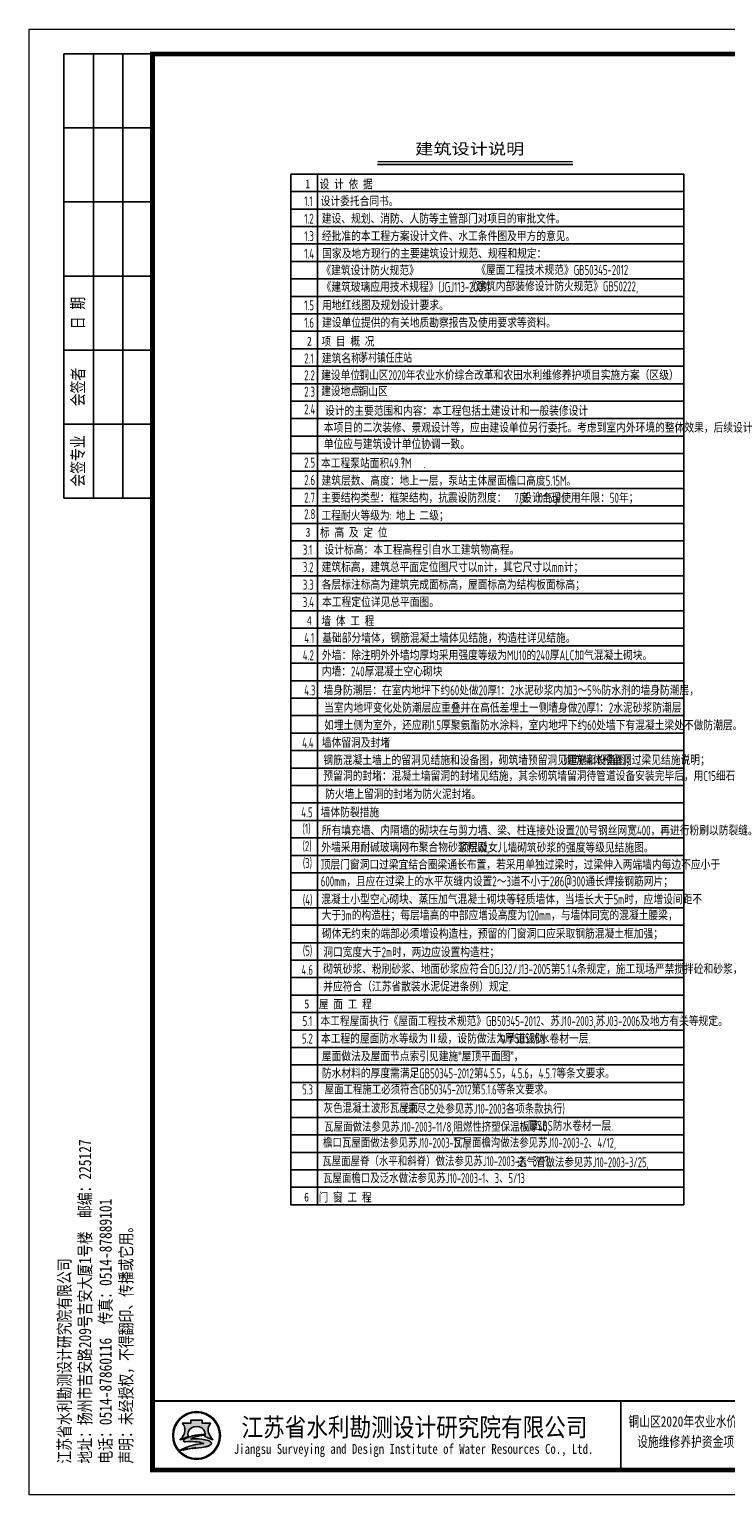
# Model space of a CAD drawing. Extents: x -520262 to -388550, y -168471 to -121901.
# Tile 1 of 14: x -520262 to -498112, y -168471 to -121901. Entities that reach past the tile are written whole.
import ezdxf
from ezdxf.enums import TextEntityAlignment as Align

# ---------------------------------------------------------------- set-up
doc = ezdxf.new("R2010")
doc.units = 0
doc.header["$LTSCALE"] = 2000
doc.header["$MEASUREMENT"] = 0
doc.layers.add('gexian', color=4, linetype='Continuous')
doc.styles.add('-宋体', font='txt', dxfattribs={"width": 0.8})
doc.styles.add('-黑体', font='simhei.ttf', dxfattribs={"width": 0.8})
doc.styles.add('SM', font='gbenor.shx', dxfattribs={"width": 0.7, "bigfont": 'hztxt.shx'})
doc.styles.add('图框', font='txt', dxfattribs={"width": 0.8, "height": 4})

# ---------------------------------------------------------------- blocks, each defined once
blk = doc.blocks.new('tk')
h = blk.add_hatch(color=152)
h.dxf.hatch_style = 1
h.paths.add_polyline_path([(38.76631747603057, 11.99999758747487, 1), (29.08862617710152, 11.99999758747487, 1)])
h.paths.add_polyline_path([(38.60345337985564, 11.99999758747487, 1), (29.25149027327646, 11.99999758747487, 1)], flags=16)
h = blk.add_hatch(color=152)
h.dxf.hatch_style = 1
edge = h.paths.add_edge_path()
edge.add_arc((35.80939112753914, 9.575130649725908), 1.461698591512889, 43.31770961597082, 70.37003522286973)
edge.add_arc((34.42977678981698, 5.707125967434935), 5.568375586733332, 70.37003522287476, 84.52854590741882)
edge.add_arc((33.84294441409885, -0.4193533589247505), 11.72289597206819, 84.5285459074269, 95.17746754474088)
edge.add_arc((33.98453145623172, 9.871853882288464), 1.831337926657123, 111.7965680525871, 130.9174013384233, ccw=False)
edge.add_arc((35.88028387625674, 5.13131121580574), 6.936886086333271, 98.84274785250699, 111.79656805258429, ccw=False)
edge.add_arc((36.94664352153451, -1.72312279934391), 13.873772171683, 95.21036804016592, 98.84274785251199, ccw=False)
edge.add_ellipse((33.92747182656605, 12.29238977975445), major_axis=(-1.773815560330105, 0), ratio=0.8776980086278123, start_angle=172.6538623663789, end_angle=176.9129867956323)
edge.add_arc((35.51983619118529, 1.961405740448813), 10.24870363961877, 88.99992913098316, 98.52267106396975)
edge.add_arc((35.12650647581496, 4.586131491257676), 7.594670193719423, 98.5226710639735, 116.8491039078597)
edge.add_arc((32.25210392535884, 10.26438407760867), 1.230336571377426, 116.8491039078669, 139.2900683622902)
edge.add_arc((31.46762795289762, 10.9393764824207), 0.1954369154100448, 139.2900683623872, 263.050638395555)
edge.add_arc((31.65077754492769, 12.44198791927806), 1.70916902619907, 263.0506383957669, 272.136251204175)
edge.add_arc((32.81842523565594, -18.86064205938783), 29.61523112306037, 88.46268833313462, 92.13625120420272, ccw=False)
edge.add_arc((33.47614388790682, 5.646723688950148), 5.099041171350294, 68.07113774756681, 88.46268833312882, ccw=False)
edge.add_arc((37.58580657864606, -10.9173211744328), 21.4080615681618, 95.91294384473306, 98.79521578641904)
edge.add_arc((36.21852069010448, -2.080310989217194), 12.46590188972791, 98.79521578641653, 117.8496747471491)
edge.add_arc((94.71742856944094, -228.4932898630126), 245.9934265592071, 104.7703900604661, 105.15790668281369, ccw=False)
edge.add_line((32.00236918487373, 9.37135071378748), (31.19884857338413, 9.045498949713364))
edge.add_arc((52.56001997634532, -88.12407327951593), 99.48982566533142, 100.90627282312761, 102.39834375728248, ccw=False)
edge.add_line((33.7362516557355, 9.568767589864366), (33.12565426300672, 9.380182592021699))
edge.add_arc((30.81628206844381, 37.97210845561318), 28.68503833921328, 274.6177604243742, 279.6944367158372)
edge.add_arc((34.87651123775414, 14.20489440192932), 4.573507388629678, 279.694436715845, 287.6119267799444)
edge.add_arc((35.76077947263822, 11.41933970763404), 1.650966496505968, 287.6119267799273, 311.5140981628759)
edge.add_arc((36.67266923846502, 10.38914672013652), 0.2751610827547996, 311.5140981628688, 403.3177096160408)
edge = h.paths.add_edge_path()
edge.add_arc((38.34858580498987, 13.13699866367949), 2.066422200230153, 138.9741968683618, 204.1180883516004, ccw=False)
edge.add_line((36.78964786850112, 14.49339581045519), (35.0925445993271, 14.49339581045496))
edge.add_line((35.0925445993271, 14.49339581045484), (35.0925445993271, 15.08006038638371))
edge.add_line((35.0925445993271, 15.08006038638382), (32.76239905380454, 15.08006038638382))
edge.add_line((32.76239905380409, 15.08006038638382), (32.76239905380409, 14.49339581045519))
edge.add_line((32.76239905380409, 14.49339581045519), (31.06529578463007, 14.49339581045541))
edge.add_arc((29.50635784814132, 13.13699866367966), 2.066422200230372, -24.118088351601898, 41.0258031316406, ccw=False)
edge.add_arc((27.96982579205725, 13.82490489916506), 3.749914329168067, 314.34412131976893, 335.8819116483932, ccw=False)
edge.add_arc((29.92442847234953, 14.17747198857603), 3.106664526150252, 282.3877277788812, 290.1465811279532)
edge.add_arc((26.86018480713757, 22.52986436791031), 12.00340818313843, 290.1465811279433, 296.6495194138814)
edge.add_ellipse((33.92747182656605, 12.29238977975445), major_axis=(-1.773815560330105, 0), ratio=0.8776980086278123, start_angle=176.9129867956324, end_angle=378.37473811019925, ccw=False)
edge.add_ellipse((33.92747182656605, 12.29238977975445), major_axis=(-1.773815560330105, 0), ratio=0.8776980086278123, start_angle=172.653862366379, end_angle=176.9129867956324, ccw=False)
edge.add_ellipse((33.92747182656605, 12.29238977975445), major_axis=(-1.773815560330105, 0), ratio=0.8776980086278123, start_angle=161.6252618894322, end_angle=172.653862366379, ccw=False)
edge.add_arc((40.9947588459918, 22.52986436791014), 12.00340818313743, 243.3504805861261, 249.853418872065)
edge.add_arc((37.93051518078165, 14.1774719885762), 3.106664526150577, 249.8534188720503, 257.61227222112)
edge.add_arc((39.88511786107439, 13.82490489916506), 3.74991432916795, 204.1180883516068, 225.6558786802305, ccw=False)
at = {"lineweight": 0}
for p, q in [((-2.771934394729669e-05, -2.412525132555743e-06), (-2.771934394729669e-05, 296.9999975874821)), ((-2.771934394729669e-05, 296.9999975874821), (419.999972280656, 296.9999975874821)), ((419.999972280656, -2.412525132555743e-06), (-2.771934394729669e-05, -2.412525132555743e-06))]:
    blk.add_line(p, q, dxfattribs=at)
for p, q in [((24.99997228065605, 291.9999975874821), (6.999972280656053, 291.9999975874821)), ((6.999972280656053, 291.9999975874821), (6.999972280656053, 201.9999975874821)), ((12.99997228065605, 291.9999975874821), (12.99997228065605, 201.9999975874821)), ((18.99997228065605, 291.9999975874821), (18.99997228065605, 201.9999975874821)), ((24.99997228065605, 276.9999975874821), (6.999972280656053, 276.9999975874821)), ((24.99997228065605, 261.9999975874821), (6.999972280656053, 261.9999975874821)), ((24.99997228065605, 246.9999975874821), (6.999972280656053, 246.9999975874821)), ((24.99997228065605, 231.9999975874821), (6.999972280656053, 231.9999975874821)), ((24.99997228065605, 216.9999975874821), (6.999972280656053, 216.9999975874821)), ((24.99997228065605, 201.9999975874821), (6.999972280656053, 201.9999975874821)), ((119.9999722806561, 18.99999758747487), (119.9999722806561, 4.999997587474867))]:
    blk.add_line(p, q)
at = {"lineweight": 0, "const_width": 1}
blk.add_lwpolyline([(24.99997228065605, 291.9999975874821), (414.999972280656, 291.9999975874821), (414.999972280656, 4.999997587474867), (24.99997228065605, 4.999997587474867)], close=True, dxfattribs=at)
at = {"lineweight": 0, "const_width": 0.4}
blk.add_lwpolyline([(414.999972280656, 18.99999758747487), (24.99997228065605, 18.99999758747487)], dxfattribs=at)
at = {"color": 152}
for points in [[(32.24409409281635, 11.80161526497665, -0.02838203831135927), (30.9944353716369, 11.26089013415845, -0.03386732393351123), (30.59088918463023, 11.14313604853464, 0.09425397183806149), (31.39239217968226, 12.29262006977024, 0.2921547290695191), (31.06529578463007, 14.49339581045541), (32.76239905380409, 14.49339581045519), (32.76239905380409, 15.08006038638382), (35.0925445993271, 15.08006038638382), (35.0925445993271, 14.49339581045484), (36.78964786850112, 14.49339581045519, 0.29215472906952), (36.46255147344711, 12.29262006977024, 0.09425397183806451), (37.2640544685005, 11.14313604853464, -0.03386732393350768), (36.86050828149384, 11.26089013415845, -0.02838203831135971), (35.61084956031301, 11.80161526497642)], [(35.69871340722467, 12.20854823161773, 0.04157472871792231), (34.00097074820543, 12.09693602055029, 0.08013502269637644), (31.69643183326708, 11.36208923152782, 0.09823132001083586), (31.31948261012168, 11.06684626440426, 0.599439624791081), (31.4439816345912, 10.74537534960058, 0.03966424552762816), (31.7144884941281, 10.73400674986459, -0.01603031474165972), (33.61294061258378, 10.74392954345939, -0.08921046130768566), (35.38040694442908, 10.37684029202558, 0.01257694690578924), (34.31244292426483, 10.23900625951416, 0.08333285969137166), (30.39503241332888, 8.941743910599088, -0.001690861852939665), (32.00236918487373, 9.37135071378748), (31.19884857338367, 9.045498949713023, -0.006510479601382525), (33.7362516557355, 9.568767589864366), (33.12565426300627, 9.380182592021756, 0.02215480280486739), (35.64666092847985, 9.696697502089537, 0.03456031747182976), (36.26030960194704, 9.845757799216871, 0.1046726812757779), (36.85504719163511, 10.18310812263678, 0.4234638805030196), (36.87286564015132, 10.57791912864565, 0.1185893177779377), (36.30044029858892, 10.9518780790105, 0.06185687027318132), (34.96072036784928, 11.25013107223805, 0.04649815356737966), (32.7850594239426, 11.25571277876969, -0.08362449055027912), (33.304533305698, 11.57226592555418, -0.05658197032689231), (34.81392423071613, 11.98574523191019, -0.01585057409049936), (35.68672755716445, 12.09332269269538)]]:
    blk.add_lwpolyline(points, format="xyb", dxfattribs=at)
for radius in [4.838845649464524, 4.675981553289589]:
    blk.add_circle((33.92747182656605, 11.99999758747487), radius, dxfattribs=at)
blk.add_arc((35.88028387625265, 5.131311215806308), 6.936886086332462, 98.84274785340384, 111.796568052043, dxfattribs=at)
for start_param, end_param in [(2.820892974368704, 6.603884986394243), (3.013378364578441, 3.087714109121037)]:
    blk.add_ellipse((33.92747182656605, 12.29238977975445), major_axis=(-1.773815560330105, 0), ratio=0.8776980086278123, start_param=start_param, end_param=end_param, dxfattribs=at)
at = {"style": '图框'}
for s, height, width, p in [('江苏省水利勘测设计研究院有限公司', 3.75, 0.9, (78.12729153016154, 13.75084348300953)), ('铜山区2020年农业水价综合改革及农田水利 ', 2.105352, 0.8, (142.9967169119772, 14.87314627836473)), ('设施维修养护资金项目实施方案（区级）', 2.105352, 0.8, (142.9855388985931, 10.78126207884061)), ('Jiangsu Surveying and Design Institute of Water Resources Co., Ltd.', 2, 0.8, (77.95516356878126, 9.013401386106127))]:
    blk.add_text(s, height=height, dxfattribs=dict(at, width=width)).set_placement(p, align=Align.MIDDLE)
at = {"char_height": 2.5, "rotation": 90, "style": '图框'}
for s, insert, attachment_point in [('日 期', (9.999972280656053, 239.4999975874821), 5), ('会签者', (9.999972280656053, 224.4999975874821), 5), ('会签专业', (9.999972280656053, 209.4999975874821), 5), ('江苏省水利勘测设计研究院有限公司\\P地址：扬州市吉安路209号吉安大厦1号楼  邮编：225127\\P电话：0514-87860116  传真：0514-87889101\\P声明：未经授权，不得翻印、传播或它用。', (5.878817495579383, 6.298891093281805), 1)]:
    blk.add_mtext(s, dxfattribs=dict(at, insert=insert, attachment_point=attachment_point))

msp = doc.modelspace()

# ---------------------------------------------------------------- linework, layer by layer
at = {"color": 7}
msp.add_line((-509189.6941722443, -126195.4505496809), (-502972.3152829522, -126195.4505496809), dxfattribs=at)
at = {"color": 7, "const_width": 35.24164565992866}
msp.add_lwpolyline([(-509185.5448593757, -126106.171714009), (-502978.1888905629, -126106.171714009)], dxfattribs=at)
at = {"layer": 'gexian'}
for p, q in [((-511946.5277037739, -126502.632783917), (-499448.5570808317, -126502.632783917)), ((-511940.1709855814, -126502.632783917), (-511940.1709855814, -159256.4824109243)), ((-511092.7853833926, -126502.632783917), (-511092.7853833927, -159256.4824109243)), ((-499448.5570808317, -159256.4824109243), (-499448.5570808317, -126502.632783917)), ((-511946.5277037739, -127057.5858592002), (-499448.5570808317, -127057.5858592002)), ((-511946.5277037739, -127612.739248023), (-499448.5570808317, -127612.739248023)), ((-511940.1709855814, -128167.8926368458), (-499448.5570808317, -128167.8926368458)), ((-511940.1709855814, -128723.0460256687), (-499448.5570808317, -128723.0460256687)), ((-511940.1709855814, -129278.1994144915), (-499448.5570808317, -129278.1994144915)), ((-511940.1709855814, -129833.3528033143), (-499448.5570808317, -129833.3528033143)), ((-511940.1709855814, -130388.5061921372), (-499448.5570808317, -130388.5061921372)), ((-511940.1709855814, -130943.65958096), (-499448.5570808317, -130943.65958096)), ((-511940.1709855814, -131498.8129697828), (-499448.5570808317, -131498.8129697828)), ((-511940.1709855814, -132053.9663586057), (-499448.5570808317, -132053.9663586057)), ((-511940.1709855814, -132609.1197474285), (-499448.5570808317, -132609.1197474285)), ((-511940.1709855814, -133164.2731362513), (-499448.5570808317, -133164.2731362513)), ((-511940.1709855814, -133719.4265250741), (-499448.5570808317, -133719.4265250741)), ((-511940.1709855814, -134274.579913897), (-499448.5570808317, -134274.579913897)), ((-511940.1709855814, -134829.7333027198), (-499448.5570808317, -134829.7333027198)), ((-511940.1709855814, -135384.8866915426), (-499448.5570808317, -135384.8866915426)), ((-511940.1709855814, -135940.0400803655), (-499448.5570808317, -135940.0400803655)), ((-511940.1709855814, -136495.1934691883), (-499448.5570808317, -136495.1934691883)), ((-511940.1709855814, -137050.3468580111), (-499448.5570808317, -137050.3468580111)), ((-511940.1709855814, -137605.500246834), (-499448.5570808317, -137605.500246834)), ((-511940.1709855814, -138160.6536356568), (-499448.5570808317, -138160.6536356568)), ((-511940.1709855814, -138715.8070244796), (-499448.5570808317, -138715.8070244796)), ((-511940.1709855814, -139270.9604133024), (-499448.5570808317, -139270.9604133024)), ((-511940.1709855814, -139826.1138021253), (-499448.5570808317, -139826.1138021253)), ((-511940.1709855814, -140381.2671909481), (-499448.5570808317, -140381.2671909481)), ((-511940.1709855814, -140936.4205797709), (-499448.5570808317, -140936.4205797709)), ((-511940.1709855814, -141491.5739685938), (-499448.5570808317, -141491.5739685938)), ((-511940.1709855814, -142046.7273574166), (-499448.5570808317, -142046.7273574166)), ((-511940.1709855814, -142601.8807462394), (-499448.5570808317, -142601.8807462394)), ((-511940.1709855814, -143157.0341350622), (-499448.5570808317, -143157.0341350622)), ((-511940.1709855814, -143712.1875238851), (-499448.5570808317, -143712.1875238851)), ((-511940.1709855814, -144267.3409127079), (-499448.5570808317, -144267.3409127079)), ((-511940.1709855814, -144822.4943015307), (-499448.5570808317, -144822.4943015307)), ((-511940.1709855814, -145377.6476903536), (-499448.5570808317, -145377.6476903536)), ((-511940.1709855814, -145932.8010791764), (-499448.5570808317, -145932.8010791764)), ((-511940.1709855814, -146487.9544679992), (-499448.5570808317, -146487.9544679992)), ((-511940.1709855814, -147043.1078568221), (-499448.5570808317, -147043.1078568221)), ((-511940.1709855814, -147598.2612456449), (-499448.5570808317, -147598.2612456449)), ((-511940.1709855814, -148153.4146344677), (-499448.5570808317, -148153.4146344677)), ((-511940.1709855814, -148708.5680232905), (-499448.5570808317, -148708.5680232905)), ((-511940.1709855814, -149263.7214121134), (-499448.5570808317, -149263.7214121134)), ((-511940.1709855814, -149818.8748009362), (-499448.5570808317, -149818.8748009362)), ((-511940.1709855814, -150374.028189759), (-499448.5570808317, -150374.028189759)), ((-511940.1709855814, -150929.1815785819), (-499448.5570808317, -150929.1815785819)), ((-511940.1709855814, -151484.3349674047), (-499448.5570808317, -151484.3349674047)), ((-511940.1709855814, -152039.4883562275), (-499448.5570808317, -152039.4883562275)), ((-511940.1709855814, -152594.6417450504), (-499448.5570808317, -152594.6417450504)), ((-511940.1709855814, -153149.7951338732), (-499448.5570808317, -153149.7951338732)), ((-511940.1709855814, -153704.948522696), (-499448.5570808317, -153704.948522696)), ((-511940.1709855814, -154260.1019115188), (-499448.5570808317, -154260.1019115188)), ((-511940.1709855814, -154815.2553003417), (-499448.5570808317, -154815.2553003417)), ((-511940.1709855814, -155370.4086891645), (-499448.5570808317, -155370.4086891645)), ((-511940.1709855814, -155925.5620779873), (-499448.5570808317, -155925.5620779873)), ((-511940.1709855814, -156480.7154668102), (-499448.5570808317, -156480.7154668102)), ((-511940.1709855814, -157035.868855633), (-499448.5570808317, -157035.868855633)), ((-511940.1709855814, -157591.0222444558), (-499448.5570808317, -157591.0222444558)), ((-511940.1709855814, -158146.1756332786), (-499448.5570808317, -158146.1756332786)), ((-511940.1709855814, -158701.3290221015), (-499448.5570808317, -158701.3290221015)), ((-511940.1709855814, -159256.4824109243), (-499448.5570808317, -159256.4824109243)), ((-511940.1709855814, -159256.4824109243), (-499448.5570808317, -159256.4824109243)), ((-511940.1709855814, -159256.4824109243), (-499448.5570808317, -159256.4824109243))]:
    msp.add_line(p, q, dxfattribs=at)
at = {"layer": 'gexian', "const_width": 28.25208085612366}
msp.add_lwpolyline([(-511940.1709855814, -159256.4824109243), (-511940.1709855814, -126502.632783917), (-499448.5570808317, -126502.632783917), (-499448.5570808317, -159256.4824109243)], close=True, dxfattribs=at)

# ---------------------------------------------------------------- block references
at = {"xscale": 156.8000000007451, "yscale": 156.7999999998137, "zscale": 156.8000000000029}
msp.add_blockref('tk', (-520261.7976807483, -168470.8048858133), dxfattribs=at)

# ---------------------------------------------------------------- texts
for s, height, style, width, p in [('建筑设计说明', 353.1510107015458, '-黑体', 1.199999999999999, (-507987.9176094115, -125876.6752176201)), (' 1  设 计 依 据', 282.5208085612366, '-宋体', 0.8, (-511639.0634540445, -126957.2816666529)), ('1.1  设计委托合同书。', 317.8359096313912, 'SM', 0.75, (-511516.6190259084, -127523.2929039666)), ('1.2  建设、规划、消防、人防等主管部门对项目的审批文件。', 317.8359096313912, 'SM', 0.75, (-511516.6190259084, -128078.4462927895)), ('1.3  经批准的本工程方案设计文件、水工条件图及甲方的意见。', 317.8359096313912, 'SM', 0.75, (-511516.6190259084, -128633.5996816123)), ('1.4  国家及地方现行的主要建筑设计规范、规程和规定：', 317.8359096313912, 'SM', 0.75, (-511516.6190259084, -129188.7530704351)), ('《建筑设计防火规范》', 317.8359096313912, 'SM', 0.75, (-510971.1616047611, -129722.328102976)), ('《屋面工程技术规范》GB50345-2012', 317.8359096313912, 'SM', 0.75, (-506045.1055677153, -129706.9578440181)), ('《建筑玻璃应用技术规程》(JGJ113-2009)', 317.8359096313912, 'SM', 0.75, (-510965.0915940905, -130246.942378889)), ('《建筑内部装修设计防火规范》GB50222,', 317.8359096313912, 'SM', 0.75, (-506354.0603885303, -130230.5408999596)), ('1.5  用地红线图及规划设计要求。', 317.8359096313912, 'SM', 0.75, (-511516.6190259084, -130829.8131811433)), ('1.6  建设单位提供的有关地质勘察报告及使用要求等资料。', 317.8359096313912, 'SM', 0.75, (-511516.6190259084, -131384.9665699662)), (' 2  项 目 概 况', 282.5208085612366, '-宋体', 0.8, (-511582.1211574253, -131953.4618525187)), ('2.1  建筑名称：', 317.8359096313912, 'SM', 0.75, (-511516.6190259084, -132519.4730898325)), ('茅村镇任庄站', 317.8359096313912, 'SM', 0.65, (-509762.549605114, -132498.3585525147)), (' 建设单位：', 317.8359096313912, 'SM', 0.75, (-511109.7624640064, -133054.1243289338)), ('铜山区2020年农业水价综合改革和农田水利维修养护项目实施方案（区级）', 317.8359096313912, 'SM', 0.75, (-509769.2936437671, -133050.3950103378)), ('2.2', 317.8359096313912, 'SM', 0.75, (-511516.6190259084, -133054.7851540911)), ('2.3', 317.8359096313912, 'SM', 0.75, (-511516.6190259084, -133577.6272786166)), (' 建设地点：', 317.8359096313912, 'SM', 0.75, (-511109.7624640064, -133561.539770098)), ('铜山区', 317.8359096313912, 'SM', 0.75, (-509792.1750066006, -133569.9422555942)), ('2.4', 317.8359096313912, 'SM', 0.75, (-511516.6190259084, -134136.5297179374)), ('    设计的主要范围和内容：本工程包括土建设计和一般装修设计', 317.8359096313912, 'SM', 0.75, (-511372.512576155, -134184.933256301)), ('本项目的二次装修、景观设计等，应由建设单位另行委托。考虑到室内外环境的整体效果，后续设计', 317.8359096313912, 'SM', 0.75, (-510893.6206456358, -134719.1349453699)), ('单位应与建筑设计单位协调一致。', 317.8359096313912, 'SM', 0.75, (-510893.6206456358, -135242.2069305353)), ('2.5', 317.8359096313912, 'SM', 0.75, (-511516.6190259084, -135829.2123503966)), ('  本工程泵站面积49.7M   .', 317.8359096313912, 'SM', 0.75, (-511241.607106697, -135850.3934227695)), ('2.6', 317.8359096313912, 'SM', 0.75, (-511516.6190259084, -136385.9959936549)), ('  建筑层数、高度：地上一层，泵站主体屋面檐口高度5.15M。', 317.8359096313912, 'SM', 0.75, (-511223.4473004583, -136405.5468115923)), ('2.7', 317.8359096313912, 'SM', 0.75, (-511516.6190259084, -136941.1493824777)), ('  主要结构类型：框架结构，抗震设防烈度：  7度（0.15g）', 317.8359096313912, 'SM', 0.75, (-511233.4237709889, -136949.8922038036)), (',设计合理使用年限：50年；', 317.8359096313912, 'SM', 0.75, (-504654.9048979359, -136949.666226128)), ('2.8', 317.8359096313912, 'SM', 0.75, (-511516.6190259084, -137469.1874697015)), ('  工程耐火等级为: 地上 二级；', 317.8359096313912, 'SM', 0.75, (-511225.2404352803, -137513.1396291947)), (' 3  标 高 及 定 位', 282.5208085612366, '-宋体', 0.8, (-511627.2892493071, -138025.4052066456)), ('3.1   设计标高：本工程高程引自水工建筑物高程。', 317.8359096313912, 'SM', 0.75, (-511562.9014157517, -138598.4080506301)), ('3.2  建筑标高，建筑总平面定位图尺寸以m计，其它尺寸以mm计；', 317.8359096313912, 'SM', 0.75, (-511562.9014157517, -139153.5614394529)), ('3.3  各层标注标高为建筑完成面标高，屋面标高为结构板面标高；', 317.8359096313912, 'SM', 0.75, (-511562.9014157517, -139708.7148282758)), ('3.4  本工程定位详见总平面图。', 317.8359096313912, 'SM', 0.75, (-511562.9014157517, -140263.8682170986)), (' 4  墙 体 工 程', 282.5208085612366, '-宋体', 0.8, (-511583.3981645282, -140835.916073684)), ('4.1  基础部分墙体，钢筋混凝土墙体见结施，构造柱详见结施。', 317.8359096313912, 'SM', 0.75, (-511516.6190259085, -141400.8958925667)), ('4.2  外墙：除注明外外墙均厚均采用强度等级为MU10的240厚ALC加气混凝土砌块。', 317.8359096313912, 'SM', 0.75, (-511562.1875126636, -141951.9096211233)), ('内墙：240厚混凝土空心砌块', 317.8359096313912, 'SM', 0.75, (-510958.0892676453, -142468.0155205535)), ('4.3  墙身防潮层：在室内地坪下约60处做20厚1：2水泥砂浆内加3～5％防水剂的墙身防潮层，', 317.8359096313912, 'SM', 0.75, (-511516.6190259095, -143066.3560590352)), ('    当室内地坪变化处防潮层应重叠并在高低差埋土一侧墙身做20厚1：2水泥砂浆防潮层，', 317.8359096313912, 'SM', 0.75, (-511400.1405243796, -143621.509447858)), ('    如埋土侧为室外，还应刷1.5厚聚氨酯防水涂料，室内地坪下约60处墙下有混凝土梁处不做防潮层。', 317.8359096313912, 'SM', 0.75, (-511400.1405243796, -144176.6628366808)), ('4.4  墙体留洞及封堵', 317.8359096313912, 'SM', 0.75, (-511581.3286499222, -144731.8162255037)), ('  钢筋混凝土墙上的留洞见结施和设备图，砌筑墙预留洞见建施和设备图；', 317.8359096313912, 'SM', 0.75, (-511166.5214022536, -145286.9696143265)), ('砌筑墙体预留洞过梁见结施说明；', 317.8359096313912, 'SM', 0.75, (-503267.2349733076, -145280.9954885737)), (' 预留洞的封堵：混凝土墙留洞的封堵见结施，其余砌筑墙留洞待管道设备安装完毕后，用C15细石混凝土填实;', 317.8359096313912, 'SM', 0.75, (-511035.7542462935, -145787.5288050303)), ('  防火墙上留洞的封堵为防火泥封堵。', 317.8359096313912, 'SM', 0.75, (-511113.6834614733, -146365.7514538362)), ('4.5  墙体防裂措施', 317.8359096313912, 'SM', 0.75, (-511612.4963185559, -146944.2900971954)), ('(1)', 317.8359096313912, 'SM', 0.75, (-511569.9428941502, -147462.1380635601, 5.746628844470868e-09)), ('所有填充墙、内隔墙的砌块在与剪力墙、梁、柱连接处设置200号钢丝网宽400，再进行粉刷以防裂缝。', 317.8359096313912, 'SM', 0.75, (-510958.0128972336, -147520.3141940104, 5.745600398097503e-09)), ('(2)', 317.8359096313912, 'SM', 0.75, (-511569.9428941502, -148018.0875351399, 5.746628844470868e-09)), ('外墙采用耐碱玻璃网布聚合物砂浆粉刷,', 317.8359096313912, 'SM', 0.75, (-510973.0129056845, -148054.832868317, 5.745600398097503e-09)), ('顶层及女儿墙砌筑砂浆的强度等级见结施图。', 317.8359096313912, 'SM', 0.75, (-506601.9494376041, -148065.4080507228, 2.873314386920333e-09)), ('(3)', 317.8359096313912, 'SM', 0.75, (-511561.6535095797, -148556.476766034, 5.746628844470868e-09)), ('顶层门窗洞口过梁宜结合圈梁通长布置，若采用单独过梁时，过梁伸入两端墙内每边不应小于', 317.8359096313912, 'SM', 0.75, (-510994.9667475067, -148606.9879181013, 2.873314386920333e-09)), ('600mm，且应在过梁上的水平灰缝内设置2～3道不小于2%%C6@300通长焊接钢筋网片；', 317.8359096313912, 'SM', 0.75, (-510990.4867274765, -149138.029254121, 2.873314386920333e-09)), ('(4)', 317.8359096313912, 'SM', 0.75, (-511561.6535095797, -149727.6686320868, 5.746628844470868e-09)), ('混凝土小型空心砌块、蒸压加气混凝土砌块等轻质墙体，当墙长大于5m时，应增设间距不', 317.8359096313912, 'SM', 0.75, (-510977.6245968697, -149709.6903433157, 2.873314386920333e-09)), ('大于3m的构造柱；每层墙高的中部应增设高度为120mm，与墙体同宽的混凝土腰梁，', 317.8359096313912, 'SM', 0.75, (-510962.2399953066, -150217.5002810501, 2.873314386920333e-09)), ('砌体无约束的端部必须增设构造柱，预留的门窗洞口应采取钢筋混凝土框加强；', 317.8359096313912, 'SM', 0.75, (-510953.393075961, -150799.7611733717, 2.873314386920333e-09)), ('(5)', 317.8359096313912, 'SM', 0.75, (-511561.6535095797, -151342.7708596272, 5.746628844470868e-09)), ('洞口宽度大于2m时，两边应设置构造柱；', 317.8359096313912, 'SM', 0.75, (-510912.8988363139, -151389.5394924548, 2.873314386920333e-09)), ('4.6', 317.8359096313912, 'SM', 0.75, (-511601.0046770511, -151950.8677685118, 5.746628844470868e-09)), ('砌筑砂浆、粉刷砂浆、地面砂浆应符合DGJ32/J13-2005第5.1.4条规定，施工现场严禁搅拌砼和砂浆，', 317.8359096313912, 'SM', 0.75, (-510912.8988363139, -151923.7073864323, 2.873314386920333e-09)), ('并应符合（江苏省散装水泥促进条例）规定.', 317.8359096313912, 'SM', 0.75, (-510912.8988363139, -152481.0304835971, 2.873314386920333e-09)), (' 5  屋 面 工 程', 282.5208085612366, '-宋体', 0.8, (-511666.5820405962, -153018.1381564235)), ('5.1  本工程屋面执行《屋面工程技术规范》GB50345-2012、苏J10-2003,苏J03-2006及地方有关等规定。', 317.8359096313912, 'SM', 0.75, (-511569.99364905, -153578.1173536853)), ('5.2  本工程的屋面防水等级为Ⅱ级，设防做法为单道设防:', 317.8359096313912, 'SM', 0.75, (-511590.9044527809, -154133.2707425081)), ('4厚SBS防水卷材一层.', 317.8359096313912, 'SM', 0.75, (-505291.6620481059, -154134.4553402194)), ('屋面做法及屋面节点索引见建施“屋顶平面图”，', 317.8359096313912, 'SM', 0.75, (-510956.2390916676, -154697.0521592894)), ('防水材料的厚度需满足GB50345-2012第4.5.5，4.5.6，4.5.7等条文要求。', 317.8359096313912, 'SM', 0.75, (-510956.2390916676, -155237.2913975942)), ('5.3   屋面工程施工必须符合GB50345-2012第5.1.6等条文要求。', 317.8359096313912, 'SM', 0.7, (-511580.7235732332, -155752.4067049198)), ('灰色混凝土波形瓦屋面', 317.8359096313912, 'SM', 0.7, (-510899.4308687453, -156340.8200758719)), ('（未尽之处参见苏J10-2003各项条款执行)', 317.8359096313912, 'SM', 0.7, (-508531.2014127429, -156363.4033861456, 606.732239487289)), ('瓦屋面做法参见苏J10-2003-11/8,阻燃性挤塑保温板厚40,', 317.8359096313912, 'SM', 0.7, (-510882.6636001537, -156938.2085417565, 606.732239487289)), ('4厚SBS防水卷材一层.', 317.8359096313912, 'SM', 0.75, (-504569.3764245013, -156905.1608140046)), ('檐口瓦屋面做法参见苏J10-2003-1/7,', 317.8359096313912, 'SM', 0.7, (-510920.0976072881, -157443.4802487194, 606.732239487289)), ('瓦屋面檐沟做法参见苏J10-2003-2、4/12,', 317.8359096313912, 'SM', 0.7, (-506782.4050874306, -157443.4802487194, 606.732239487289)), ('瓦屋面屋脊（水平和斜脊）做法参见苏J10-2003-2、3/17,', 317.8359096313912, 'SM', 0.7, (-510945.0330205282, -158029.6082100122, 606.732239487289)), ('透气管做法参见苏J10-2003-3/25,', 317.8359096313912, 'SM', 0.7, (-504746.1140996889, -158063.6831880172, 606.732239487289)), ('瓦屋面檐口及泛水做法参见苏J10-2003-1、3、5/13', 317.8359096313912, 'SM', 0.7, (-510918.484078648, -158568.5349273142, 606.732239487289)), (' 6  门 窗 工 程', 282.5208085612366, '-宋体', 0.8, (-511672.9387587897, -159155.9779048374))]:
    msp.add_text(s, height=height, dxfattribs=dict(style=style, width=width)).set_placement(p)
at = {"style": 'SM'}
msp.add_text('2', height=211.8906064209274, dxfattribs=at).set_placement((-508439.4829692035, -135709.5013725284))

doc.saveas('drawing.dxf')
